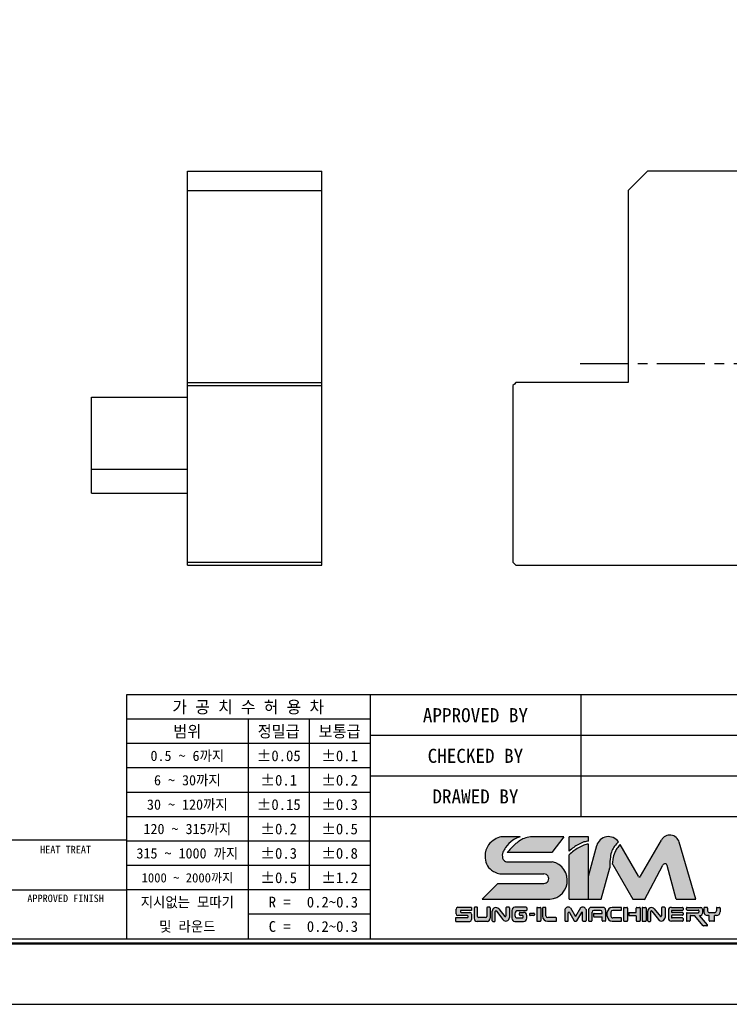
# Model space of a CAD drawing. Header units: millimetres. Extents: x 1162 to 1452, y 862 to 1067.
# Tile 2 of 3: x 1307 to 1381, y 862 to 965. Entities that reach past the tile are written whole.
import ezdxf
from ezdxf.enums import TextEntityAlignment as Align

# ---------------------------------------------------------------- set-up
doc = ezdxf.new("R2010")
doc.units = ezdxf.units.MM
doc.linetypes.add('CENTER', pattern=[2, 1.25, -0.25, 0.25, -0.25])
for name, color, linetype in [('S1', 1, 'CENTER'), ('Z5', 7, 'Continuous'), ('Z7', 7, 'Continuous')]:
    doc.layers.add(name, color=color, linetype=linetype)

# ---------------------------------------------------------------- blocks, each defined once
blk = doc.blocks.new('란표제')
h = blk.add_hatch(color=150)
h.dxf.hatch_style = 1
edge = h.paths.add_edge_path()
edge.add_spline(control_points=[(207.254885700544, 16.33602195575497), (207.4122922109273, 16.47608683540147), (207.7174809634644, 16.74765264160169), (208.2523540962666, 17.06731062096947), (208.7774405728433, 17.32249890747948), (209.1543874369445, 17.38665720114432), (209.319017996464, 17.41467816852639)], knot_values=[0, 0, 0, 0, 0.6304310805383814, 1.222315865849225, 1.865724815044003, 2.364625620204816, 2.364625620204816, 2.364625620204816, 2.364625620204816], degree=3, periodic=0)
edge.add_line((209.319017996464, 17.41467816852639), (209.319017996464, 17.8749359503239))
edge.add_line((209.319017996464, 17.8749359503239), (207.254885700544, 17.8749359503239))
edge.add_line((207.254885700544, 17.8749359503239), (207.254885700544, 16.33602195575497))
edge = h.paths.add_edge_path()
edge.add_spline(control_points=[(209.319017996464, 17.09505608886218), (209.1507810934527, 17.05636180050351), (208.7718837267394, 16.96921585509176), (208.2430076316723, 16.7021166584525), (207.7228945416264, 16.35351243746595), (207.413543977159, 16.08416408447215), (207.254885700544, 15.9460219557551)], knot_values=[0, 0, 0, 0, 0.5164407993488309, 1.163110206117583, 1.761888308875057, 2.392319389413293, 2.392319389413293, 2.392319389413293, 2.392319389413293], degree=3, periodic=0)
edge.add_line((207.254885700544, 15.9460219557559), (207.254885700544, 11.2074160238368))
edge.add_line((207.254885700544, 11.2074160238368), (209.319017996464, 11.2074160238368))
edge.add_line((209.319017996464, 11.2074160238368), (209.319017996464, 17.09505608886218))
edge = h.paths.add_edge_path()
edge.add_line((205.4485281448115, 15.20675719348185), (200.5646388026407, 15.20675719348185))
edge.add_spline(control_points=[(200.5646388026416, 15.20675719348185), (200.4849448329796, 15.2311278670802), (200.2902893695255, 15.29065413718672), (200.0764048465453, 15.67955931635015), (200.1444277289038, 16.22277553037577), (200.5626230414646, 16.86702953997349), (201.1445093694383, 17.51252125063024), (201.753622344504, 17.7642963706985), (202.0212897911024, 17.8749359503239)], knot_values=[0, 0, 0, 0, 0.2433595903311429, 0.5944147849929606, 1.213183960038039, 1.789398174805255, 2.88702788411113, 3.747486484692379, 3.747486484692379, 3.747486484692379, 3.747486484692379], degree=3, periodic=0)
edge.add_line((202.021289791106, 17.87493595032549), (199.975920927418, 17.87493595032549))
edge.add_spline(control_points=[(199.975920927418, 17.87493595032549), (199.7520550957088, 17.7906646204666), (199.2509278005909, 17.60202188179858), (198.4944564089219, 16.96557093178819), (198.1991549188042, 15.94031959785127), (198.3773366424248, 14.94330619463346), (198.8409946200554, 14.33840604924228), (199.2605940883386, 14.13379854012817), (199.4124566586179, 14.059746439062)], knot_values=[0, 0, 0, 0, 0.550739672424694, 1.232839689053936, 2.19963066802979, 2.850121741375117, 3.513003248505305, 3.888995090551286, 3.888995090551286, 3.888995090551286, 3.888995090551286], degree=3, periodic=0)
edge.add_arc((200.0158996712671, 15.21120487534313), 1.299999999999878, 242.3423855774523, 270.0000000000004)
edge.add_line((200.0158996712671, 13.91120487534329), (204.5640160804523, 13.91120487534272))
edge.add_arc((204.5640160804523, 13.39961279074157), 0.5115920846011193, 270.18688939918, 90, ccw=False)
edge.add_line((204.565684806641, 12.88802342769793), (199.6526393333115, 12.88802342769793))
edge.add_line((199.6526393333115, 12.88802342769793), (197.9720319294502, 11.2074160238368))
edge.add_line((197.9720319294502, 11.2074160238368), (204.7937810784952, 11.2074160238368))
edge.add_arc((205.0304162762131, 13.2219417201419), 2.028376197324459, 263.3004820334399, 78.10426637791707)
edge = h.paths.add_edge_path(flags=17)
edge.add_spline(control_points=[(203.124493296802, 17.8749359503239), (202.8996633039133, 17.82721986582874), (202.2807588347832, 17.69586862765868), (201.4378743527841, 17.06335641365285), (200.9055243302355, 16.48007066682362), (200.6418784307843, 16.19119889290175)], knot_values=[0, 0, 0, 0, 0.6846043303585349, 1.884555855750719, 3.061918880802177, 3.061918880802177, 3.061918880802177, 3.061918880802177], degree=3, periodic=0)
edge.add_line((200.6418784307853, 16.19119889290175), (205.4077128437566, 16.19119889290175))
edge.add_line((205.4077128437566, 16.19119889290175), (206.7038211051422, 17.8749359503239))
edge.add_line((206.7038211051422, 17.8749359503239), (203.124493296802, 17.8749359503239))
h = blk.add_hatch(color=8)
h.dxf.hatch_style = 1
edge = h.paths.add_edge_path()
edge.add_spline(control_points=[(211.586712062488, 14.73767623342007), (211.5979655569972, 15.05995682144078), (211.6173841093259, 15.61607052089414), (211.7789107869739, 16.3460245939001), (212.0883945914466, 16.90037927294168), (212.3712800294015, 17.17334599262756), (212.5211611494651, 17.31797188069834)], knot_values=[0, 0, 0, 0, 0.7435831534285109, 1.283095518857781, 1.707763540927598, 2.186317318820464, 2.186317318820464, 2.186317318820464, 2.186317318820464], degree=3, periodic=0)
edge.add_arc((211.4478182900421, 16.58453128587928), 1.300000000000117, 34.34572044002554, 164.9999999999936)
edge.add_line((210.1921147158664, 16.92099604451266), (209.319017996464, 13.66255472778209))
edge.add_line((209.319017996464, 13.66255472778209), (209.319017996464, 11.2074160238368))
edge.add_line((209.319017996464, 11.2074160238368), (210.6863499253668, 11.2074160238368))
edge.add_line((210.6863499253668, 11.2074160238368), (211.5798839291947, 14.54213032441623))
edge.add_spline(control_points=[(211.5798839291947, 14.5421303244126), (211.5821599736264, 14.60731229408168), (211.5844360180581, 14.67249426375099), (211.586712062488, 14.73767623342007)], knot_values=[2.186317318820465, 2.186317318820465, 2.186317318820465, 2.186317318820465, 2.336708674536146, 2.336708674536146, 2.336708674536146, 2.336708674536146], degree=3, periodic=0)
edge = h.paths.add_edge_path()
edge.add_arc((217.4733307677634, 14.73094655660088), 0.2599999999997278, 14.999999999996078, 152.0936797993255, ccw=False)
edge.add_line((217.7244714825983, 14.79823950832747), (218.681274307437, 11.22740275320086))
edge.add_line((218.681274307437, 11.22740275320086), (220.7932630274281, 11.22740275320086))
edge.add_line((220.7932630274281, 11.22740275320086), (218.9990320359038, 17.29391512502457))
edge.add_arc((218.0017364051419, 16.99895508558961), 1.040000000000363, 16.47610349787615, 150.0000000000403)
edge.add_line((217.101069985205, 17.51895508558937), (214.8678378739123, 13.65088360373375))
edge.add_arc((214.7552545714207, 13.71588360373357), 0.1299999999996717, 210.0000000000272, 330.0000000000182, ccw=False)
edge.add_line((214.642671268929, 13.65088360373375), (212.6921295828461, 17.02932090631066))
edge.add_spline(control_points=[(212.6921295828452, 17.02932090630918), (212.5742457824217, 16.89979221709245), (212.3414632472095, 16.64401477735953), (212.065290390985, 16.12183659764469), (211.9274507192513, 15.54940397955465), (211.8798952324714, 15.13850761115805), (211.8598466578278, 14.96528077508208)], knot_values=[0, 0, 0, 0, 0.523800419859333, 1.034337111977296, 1.752334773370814, 2.275651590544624, 2.275651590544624, 2.275651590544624, 2.275651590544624], degree=3, periodic=0)
edge.add_arc((211.7973139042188, 14.85130860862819), 0.1300000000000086, 30.0000000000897, 61.24788174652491, ccw=False)
edge.add_line((211.9098972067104, 14.91630860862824), (214.0576988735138, 11.19620699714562))
edge.add_line((214.0576988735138, 11.19620699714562), (215.3070704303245, 11.1962069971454))
edge.add_line((215.3070704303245, 11.1962069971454), (217.243565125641, 14.85263365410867))
h = blk.add_hatch(color=150)
h.dxf.hatch_style = 1
h.paths.add_polyline_path([(196.8398843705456, 9.607704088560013, 0.4142135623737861), (196.644884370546, 9.80270408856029), (195.7199446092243, 9.80270408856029, -0.4142135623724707), (195.6549446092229, 9.867704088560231), (195.654944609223, 9.948566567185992, -0.4142135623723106), (195.7199446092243, 10.0135665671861), (196.8398843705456, 10.0135665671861), (196.8398843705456, 10.3463613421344), (195.3763517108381, 10.34636134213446, 0.4142135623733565), (195.1813517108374, 10.15136134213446), (195.1813517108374, 9.651637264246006, 0.4142135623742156), (195.3763517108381, 9.45663726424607), (196.4043549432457, 9.456637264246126, -0.4142135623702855), (196.4693549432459, 9.391637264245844), (196.4693549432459, 9.314484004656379, -0.4142135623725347), (196.4043549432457, 9.249484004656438), (195.1625882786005, 9.249484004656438), (195.1625882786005, 8.845717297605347), (196.644884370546, 8.845717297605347, 0.4142135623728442), (196.8398843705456, 9.04071729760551)])
h.paths.add_polyline_path([(204.2241152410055, 10.26798301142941, 0.4142135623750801), (204.1591152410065, 10.33298301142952), (203.8636730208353, 10.33298301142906, 0.4142135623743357), (203.7986730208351, 10.26798301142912), (203.7986730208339, 8.929340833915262, 0.4142135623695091), (203.8636730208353, 8.864340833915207), (204.1591152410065, 8.864340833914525, 0.4142135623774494), (204.2241152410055, 8.929340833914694)])
h.paths.add_polyline_path([(207.1653805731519, 9.763626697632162, -0.7673269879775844), (207.2866722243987, 9.796126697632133), (207.8058751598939, 8.896840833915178, 0.2679491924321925), (207.8621668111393, 8.864340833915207), (207.9913022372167, 8.864340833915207, 0.2679491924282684), (208.0475938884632, 8.896840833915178), (208.5667968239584, 9.796126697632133, -0.7673269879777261), (208.6880884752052, 9.763626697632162), (208.6880884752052, 8.929340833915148, 0.4142135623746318), (208.7530884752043, 8.864340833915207), (208.9903602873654, 8.864340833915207, 0.4142135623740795), (209.0553602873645, 8.929340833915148), (209.0553602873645, 10.10884705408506, 0.5572135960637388), (208.4489020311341, 10.2713470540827), (207.9267345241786, 9.366926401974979), (207.4045670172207, 10.27134705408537, 0.5198906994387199), (206.7981087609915, 10.10884705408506), (206.7981087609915, 8.929340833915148, 0.4142135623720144), (206.8631087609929, 8.864340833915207), (207.1003805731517, 8.864340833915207, 0.414213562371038), (207.1653805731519, 8.929340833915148)])
h = blk.add_hatch(color=251)
h.dxf.hatch_style = 1
h.paths.add_polyline_path([(203.5669230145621, 9.653807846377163, 0.4142135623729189), (203.5019230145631, 9.718807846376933), (203.0985386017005, 9.718807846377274, 0.4142135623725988), (203.0335386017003, 9.653807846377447), (203.0335386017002, 9.535083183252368, 0.4142135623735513), (203.0985386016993, 9.470083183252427), (203.5019230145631, 9.470083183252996, 0.4142135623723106), (203.5669230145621, 9.535083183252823)])
h.paths.add_polyline_path([(198.8155383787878, 9.170717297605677), (198.8155383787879, 10.28136134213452, 0.4142135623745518), (198.7505383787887, 10.34636134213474), (198.5312483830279, 10.34636134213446, 0.4142135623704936), (198.4662483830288, 10.28136134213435), (198.4662483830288, 9.374979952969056, -0.4142135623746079), (198.3362483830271, 9.244979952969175), (197.6035467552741, 9.244979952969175, -0.4142135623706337), (197.4735467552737, 9.374979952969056), (197.4735467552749, 10.28136134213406, 0.4142135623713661), (197.4085467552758, 10.34636134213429), (197.173220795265, 10.3463613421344, 0.4142135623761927), (197.1082207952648, 10.28136134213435), (197.1082207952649, 9.170717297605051, 0.4142135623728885), (197.4332207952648, 8.845717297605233), (198.490538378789, 8.845717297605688, 0.4142135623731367)])
h.paths.add_polyline_path([(200.8836941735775, 9.265258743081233), (200.8836941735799, 10.28136134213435, 0.4142135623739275), (200.8186941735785, 10.3463613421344), (200.5662103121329, 10.34636134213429, 0.4142135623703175), (200.5012103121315, 10.28136134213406), (200.5012103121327, 9.419089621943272, -0.7053166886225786), (200.385850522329, 9.377993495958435), (199.7365529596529, 10.17365216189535, 0.7053166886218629), (199.0443942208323, 9.927075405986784), (199.0443942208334, 8.91071729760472, 0.4142135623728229), (199.1093942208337, 8.845717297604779), (199.3056264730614, 8.84571729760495, 0.4142135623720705), (199.3706264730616, 8.910717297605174), (199.3706264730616, 9.904828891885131, -0.7182104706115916), (199.4873633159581, 9.944177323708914), (200.1832731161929, 9.02916815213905, 0.7182104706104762)])
h.paths.add_polyline_path([(202.7217367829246, 9.170717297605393), (202.7217367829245, 9.475145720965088, 0.414213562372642), (202.3967367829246, 9.80014572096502), (202.0179389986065, 9.800145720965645, 0.414213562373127), (201.9529389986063, 9.735145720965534), (201.9529389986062, 9.538394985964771, 0.4142135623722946), (202.0179389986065, 9.47339498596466), (202.273324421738, 9.473394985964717, -0.4142135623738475), (202.3383244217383, 9.40839498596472), (202.3383244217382, 9.281672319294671, -0.414213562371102), (202.273324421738, 9.21667231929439), (201.7241999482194, 9.21667231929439, -0.4142135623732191), (201.4641999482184, 9.476672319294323), (201.4641999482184, 9.652153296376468, -0.4142135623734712), (201.7891999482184, 9.977153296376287), (202.6567367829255, 9.97715329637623, 0.4142135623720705), (202.7217367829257, 10.04215329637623), (202.7217367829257, 10.2813613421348, 0.4142135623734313), (202.6567367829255, 10.3463613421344), (201.4565649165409, 10.3463613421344, 0.4142135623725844), (201.1315649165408, 10.02136134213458), (201.1315649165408, 9.170717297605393, 0.4142135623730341), (201.4565649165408, 8.845717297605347), (202.3967367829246, 8.845717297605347, 0.4142135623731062)])
h.paths.add_polyline_path([(205.9125890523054, 9.174990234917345, 0.4142135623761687), (205.8475890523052, 9.23999023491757), (204.9759224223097, 9.23999023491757, -0.4142135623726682), (204.7809224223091, 9.434990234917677), (204.7809224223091, 10.26798301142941, 0.4142135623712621), (204.7159224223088, 10.33298301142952), (204.4844112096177, 10.33298301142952, 0.4142135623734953), (204.4194112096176, 10.26798301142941), (204.4194112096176, 9.38434083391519, 0.4142135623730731), (204.9394112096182, 8.864340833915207), (205.8475890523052, 8.864340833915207, 0.4142135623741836), (205.9125890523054, 8.929340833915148)])
h.paths.add_polyline_path([(209.694731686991, 9.823725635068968, -0.4142135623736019), (209.8897316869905, 10.01872563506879), (210.5938065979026, 10.0187256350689, -0.4142135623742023), (210.7888065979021, 9.823725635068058), (210.7888065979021, 9.69676070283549), (209.9214226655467, 9.696760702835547, 0.4142135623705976), (209.8564226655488, 9.631760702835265), (209.8564226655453, 9.40577132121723, 0.41421356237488), (209.9214226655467, 9.340771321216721), (210.7888065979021, 9.34077132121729), (210.7888065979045, 8.929340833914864, 0.4142135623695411), (210.8538065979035, 8.864340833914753), (211.0838216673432, 8.86434083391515, 0.4142135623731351), (211.1488216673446, 8.929340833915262), (211.1488216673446, 10.07298301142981, 0.4142135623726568), (210.8888216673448, 10.33298301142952), (209.5973415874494, 10.33298301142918, 0.4142135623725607), (209.337341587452, 10.07298301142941), (209.337341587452, 8.929340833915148, 0.4142135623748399), (209.4023415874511, 8.864340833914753), (209.6297316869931, 8.864340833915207, 0.4142135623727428), (209.694731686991, 8.929340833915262)])
h.paths.add_polyline_path([(212.8488973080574, 9.150598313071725, 0.4142135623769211), (212.7838973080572, 9.21559831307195), (211.9150975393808, 9.215598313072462, -0.4142135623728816), (211.7200975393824, 9.410598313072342), (211.7200975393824, 9.825681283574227, -0.4142135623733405), (211.9150975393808, 10.02068128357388), (212.7838973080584, 10.02068128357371, 0.4142135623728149), (212.8488973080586, 10.08568128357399), (212.8488973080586, 10.26798301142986, 0.4142135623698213), (212.7838973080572, 10.33298301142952), (211.8480273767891, 10.33298301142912, 0.414213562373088), (211.3280273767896, 9.812983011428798), (211.3280273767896, 9.384340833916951, 0.4142135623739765), (211.8480273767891, 8.864340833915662), (212.7838973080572, 8.864340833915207, 0.4142135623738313), (212.8488973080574, 8.929340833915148)])
h.paths.add_polyline_path([(213.492579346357, 10.26798301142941, 0.41421356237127), (213.4275793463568, 10.33298301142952), (213.1321371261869, 10.33298301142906, 0.414213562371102), (213.0671371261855, 10.26798301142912), (213.0671371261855, 8.929340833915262, 0.4142135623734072), (213.1321371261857, 8.864340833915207), (213.4275793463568, 8.864340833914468, 0.4142135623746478), (213.492579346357, 8.929340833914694)])
h.paths.add_polyline_path([(214.8456035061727, 10.26798301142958, 0.4142135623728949), (214.7806035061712, 10.33298301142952), (214.4851612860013, 10.33298301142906, 0.4142135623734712), (214.4201612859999, 10.26798301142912), (214.4201612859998, 9.839948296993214, -0.4142135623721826), (214.3551612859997, 9.774948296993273), (213.676330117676, 9.774948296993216, 0.4142135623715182), (213.6113301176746, 9.709948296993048), (213.6113301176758, 9.520356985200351, 0.4142135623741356), (213.676330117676, 9.455356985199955), (214.3551612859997, 9.45535698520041, -0.4142135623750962), (214.4201612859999, 9.390356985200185), (214.4201612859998, 8.929340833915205, 0.4142135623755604), (214.4851612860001, 8.864340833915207), (214.7806035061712, 8.864340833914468, 0.414213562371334), (214.8456035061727, 8.929340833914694)])
h.paths.add_polyline_path([(215.4624624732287, 10.26798301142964, 0.4142135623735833), (215.3974624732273, 10.33298301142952), (215.1020202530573, 10.33298301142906, 0.414213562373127), (215.0370202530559, 10.26798301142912), (215.0370202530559, 8.929340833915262, 0.4142135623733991), (215.1020202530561, 8.864340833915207), (215.3974624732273, 8.864340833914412, 0.4142135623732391), (215.4624624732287, 8.929340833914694)])
h.paths.add_polyline_path([(216.339469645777, 10.17365216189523, 0.7053166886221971), (215.6473109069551, 9.927075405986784), (215.6473109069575, 8.91071729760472, 0.4142135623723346), (215.7123109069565, 8.845717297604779), (215.9085431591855, 8.84571729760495, 0.4142135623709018), (215.9735431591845, 8.910717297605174), (215.9735431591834, 9.904828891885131, -0.7182104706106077), (216.0902800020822, 9.944177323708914), (216.7861898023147, 9.02916815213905, 0.7182104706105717), (217.4866108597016, 9.265258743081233), (217.4866108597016, 10.28136134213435, 0.4142135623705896), (217.4216108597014, 10.3463613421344), (217.1691269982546, 10.34636134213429, 0.4142135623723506), (217.1041269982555, 10.28136134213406), (217.1041269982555, 9.419089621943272, -0.7053166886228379), (216.9887672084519, 9.377993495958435)])
h.paths.add_polyline_path([(219.420415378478, 10.26798301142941, 0.4142135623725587), (219.3554153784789, 10.33298301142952), (218.1709172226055, 10.33298301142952, 0.4142135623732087), (217.8459172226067, 10.00798301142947), (217.8459172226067, 9.189340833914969, 0.4142135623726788), (218.1709172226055, 8.864340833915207), (219.3554153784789, 8.864340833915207, 0.4142135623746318), (219.420415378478, 8.929340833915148), (219.420415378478, 9.143462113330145, 0.4142135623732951), (219.3554153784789, 9.208462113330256), (218.2404718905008, 9.208462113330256, -0.4142135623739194), (218.1754718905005, 9.273462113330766), (218.1754718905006, 9.438182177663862, -0.4142135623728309), (218.240471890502, 9.503182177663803), (219.3554153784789, 9.50318217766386, 0.414213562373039), (219.420415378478, 9.568182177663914), (219.420415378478, 9.728365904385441, 0.4142135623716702), (219.3554153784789, 9.793365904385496), (218.240471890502, 9.793365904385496, -0.4142135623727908), (218.1754718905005, 9.858365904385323), (218.1754718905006, 9.955071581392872, -0.4142135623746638), (218.2404718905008, 10.02007158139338), (219.3554153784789, 10.02007158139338, 0.4142135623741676), (219.420415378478, 10.08507158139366)])
h.paths.add_polyline_path([(221.4898233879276, 10.13798301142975, 0.4142135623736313), (221.2948233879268, 10.3329830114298), (219.8352710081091, 10.33298301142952, 0.4142135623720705), (219.7702710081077, 10.26798301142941), (219.7702710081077, 10.10677544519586, 0.414213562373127), (219.8352710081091, 10.04177544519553), (221.0336939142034, 10.0417754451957, -0.4142135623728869), (221.0986939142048, 9.976775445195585), (221.0986939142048, 9.837352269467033, -0.4142135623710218), (221.0336939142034, 9.772352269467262), (219.8352710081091, 9.772352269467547, 0.4142135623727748), (219.7702710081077, 9.707352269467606), (219.7702710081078, 8.929340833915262, 0.4142135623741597), (219.8352710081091, 8.864340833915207), (220.0926108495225, 8.864340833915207, 0.4142135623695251), (220.1576108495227, 8.929340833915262), (220.1576108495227, 9.414242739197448, -0.4142135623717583), (220.2226108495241, 9.479242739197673), (220.6306965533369, 9.479242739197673), (221.5531320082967, 8.379926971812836, 0.2216946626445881), (221.6029248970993, 8.356708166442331), (221.9552971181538, 8.35670816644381, 0.637070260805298), (222.0050900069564, 8.46348936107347), (221.1527717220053, 9.479242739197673), (221.2948233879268, 9.479242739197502, 0.414213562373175), (221.4898233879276, 9.674242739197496)])
h.paths.add_polyline_path([(223.366210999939, 9.869242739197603), (223.366210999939, 10.26798301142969, 0.4142135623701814), (223.3012109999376, 10.33298301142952), (223.0343925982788, 10.33298301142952, 0.4142135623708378), (222.9693925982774, 10.26798301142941), (222.9693925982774, 9.96735226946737, -0.4142135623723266), (222.7743925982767, 9.772352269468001), (222.2290342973, 9.772352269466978, -0.4142135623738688), (222.034034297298, 9.967352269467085), (222.034034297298, 10.26798301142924, 0.4142135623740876), (221.969034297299, 10.33298301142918), (221.7022158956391, 10.33298301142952, 0.4142135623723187), (221.63721589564, 10.26798301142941), (221.63721589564, 9.869242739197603, 0.4142135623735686), (222.0272158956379, 9.479242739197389), (222.9762109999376, 9.479242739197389, 0.4142135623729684)])
h.paths.add_polyline_path([(222.7748939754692, 9.479242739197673), (222.2133923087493, 9.479242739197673), (222.2133923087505, 8.929340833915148, 0.4142135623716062), (222.2783923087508, 8.864340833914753), (222.7098939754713, 8.864340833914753, 0.4142135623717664), (222.7748939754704, 8.929340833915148)])
for p, q in [((202.0212897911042, 17.87493595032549), (199.975920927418, 17.87493595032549)), ((206.7038211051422, 17.8749359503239), (203.124493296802, 17.8749359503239)), ((206.7038211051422, 17.8749359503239), (205.4077128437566, 16.19119889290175)), ((209.319017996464, 17.8749359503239), (207.254885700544, 17.8749359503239)), ((207.254885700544, 16.33602195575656), (207.254885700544, 17.8749359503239)), ((209.319017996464, 17.41467816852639), (209.319017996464, 17.8749359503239)), ((209.319017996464, 11.2074160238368), (209.319017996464, 17.09505608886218)), ((209.319017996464, 13.66255472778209), (210.1921147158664, 16.92099604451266)), ((214.6426712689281, 13.65088360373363), (212.692129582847, 17.02932090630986)), ((214.8678378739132, 13.65088360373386), (217.101069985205, 17.51895508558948)), ((220.7932630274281, 11.22740275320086), (218.9990320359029, 17.29391512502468)), ((205.4077128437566, 16.19119889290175), (200.6418784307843, 16.19119889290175)), ((207.254885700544, 11.2074160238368), (207.254885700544, 15.94602195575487)), ((200.5646388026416, 15.20675719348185), (205.4485281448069, 15.20675719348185)), ((211.9098972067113, 14.91630860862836), (214.0576988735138, 11.19620699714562)), ((215.2814177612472, 11.14777045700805), (217.2435651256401, 14.8526336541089)), ((218.681274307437, 11.22740275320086), (217.7244714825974, 14.79823950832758)), ((200.0158996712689, 13.91120487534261), (204.5640160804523, 13.91120487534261)), ((210.6863499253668, 11.2074160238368), (211.5798839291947, 14.54213032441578)), ((199.6526393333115, 12.88802342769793), (197.9720319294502, 11.20741602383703)), ((199.6526393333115, 12.88802342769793), (204.5623473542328, 12.88802342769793)), ((197.9720319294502, 11.2074160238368), (204.7937810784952, 11.2074160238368)), ((207.254885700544, 11.2074160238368), (209.319017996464, 11.2074160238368)), ((209.319017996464, 11.2074160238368), (210.6863499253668, 11.2074160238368)), ((214.0576988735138, 11.19620699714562), (215.2814177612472, 11.1962069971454)), ((218.681274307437, 11.22740275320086), (220.7932630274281, 11.22740275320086)), ((195.1813517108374, 9.651637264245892), (195.1813517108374, 10.15136134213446)), ((195.3763517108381, 10.3463613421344), (196.8398843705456, 10.3463613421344)), ((196.4043549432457, 9.45663726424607), (195.3763517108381, 9.45663726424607)), ((195.6549446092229, 9.948566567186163), (195.6549446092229, 9.867704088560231)), ((196.8398843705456, 10.0135665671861), (195.7199446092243, 10.0135665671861)), ((195.7199446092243, 9.80270408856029), (196.644884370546, 9.80270408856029)), ((196.8398843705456, 10.32175464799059), (196.8398843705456, 10.0135665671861)), ((196.8398843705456, 9.607704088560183), (196.8398843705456, 9.04071729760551)), ((197.1082207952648, 10.28136134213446), (197.1082207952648, 9.170717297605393)), ((197.4085467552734, 10.3463613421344), (197.173220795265, 10.3463613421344)), ((197.4735467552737, 9.37497995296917), (197.4735467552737, 10.28136134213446)), ((198.4662483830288, 10.28136134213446), (198.4662483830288, 9.37497995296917)), ((198.7505383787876, 10.3463613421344), (198.5312483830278, 10.3463613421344)), ((198.8155383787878, 10.28136134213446), (198.8155383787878, 9.170717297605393)), ((199.0443942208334, 8.910717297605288), (199.0443942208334, 9.92707540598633)), ((199.3706264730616, 8.910717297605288), (199.3706264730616, 9.904828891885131)), ((199.4873633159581, 9.944177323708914), (200.1832731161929, 9.029168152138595)), ((199.7365529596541, 10.17365216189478), (200.3858505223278, 9.377993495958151)), ((200.5012103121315, 10.28136134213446), (200.5012103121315, 9.419089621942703)), ((200.8186941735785, 10.3463613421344), (200.5662103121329, 10.3463613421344)), ((200.8836941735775, 10.28136134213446), (200.8836941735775, 9.265258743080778)), ((201.1315649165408, 10.02136134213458), (201.1315649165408, 9.170717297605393)), ((202.6567367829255, 10.3463613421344), (201.4565649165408, 10.3463613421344)), ((201.4641999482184, 9.652153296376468), (201.4641999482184, 9.476672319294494)), ((202.6567367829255, 9.977153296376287), (201.7891999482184, 9.977153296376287)), ((201.9529389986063, 9.538394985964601), (201.9529389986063, 9.735145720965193)), ((202.0179389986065, 9.800145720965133), (202.3967367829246, 9.800145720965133)), ((202.273324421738, 9.47339498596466), (202.0179389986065, 9.47339498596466)), ((202.7217367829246, 10.28136134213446), (202.7217367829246, 10.04215329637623)), ((202.7217367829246, 10.28136134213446), (202.7217367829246, 10.04215329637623)), ((202.7217367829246, 9.170717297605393), (202.7217367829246, 9.475145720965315)), ((203.0335386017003, 9.653807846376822), (203.0335386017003, 9.535083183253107)), ((203.0985386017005, 9.718807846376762), (203.5019230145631, 9.718807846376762)), ((203.5019230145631, 9.470083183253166), (203.0985386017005, 9.470083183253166)), ((203.5669230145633, 9.653807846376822), (203.5669230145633, 9.535083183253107)), ((203.7986730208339, 10.26798301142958), (203.7986730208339, 8.929340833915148)), ((203.8636730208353, 10.33298301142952), (204.1591152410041, 10.33298301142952)), ((204.2241152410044, 10.26798301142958), (204.2241152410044, 8.929340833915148)), ((204.4194112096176, 10.26798301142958), (204.4194112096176, 9.38434083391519)), ((204.7159224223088, 10.33298301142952), (204.4844112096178, 10.33298301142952)), ((204.7809224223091, 9.434990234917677), (204.7809224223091, 10.26798301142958)), ((206.7981087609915, 10.10884705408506), (206.7981087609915, 8.929340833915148)), ((207.1653805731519, 8.929340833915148), (207.1653805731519, 9.763626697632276)), ((207.2866722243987, 9.796126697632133), (207.8058751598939, 8.896840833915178)), ((207.4045670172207, 10.27134705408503), (207.9267345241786, 9.366926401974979)), ((208.4489020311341, 10.27134705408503), (207.9267345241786, 9.366926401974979)), ((208.5667968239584, 9.796126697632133), (208.0475938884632, 8.896840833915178)), ((208.6880884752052, 8.929340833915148), (208.6880884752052, 9.763626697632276)), ((209.0553602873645, 10.10884705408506), (209.0553602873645, 8.929340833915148)), ((209.3373415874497, 10.07298301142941), (209.3373415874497, 8.929340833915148)), ((210.8888216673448, 10.33298301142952), (209.5973415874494, 10.33298301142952)), ((209.694731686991, 8.929340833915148), (209.694731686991, 9.823725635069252)), ((209.8564226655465, 9.63176070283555), (209.8564226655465, 9.40577132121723)), ((210.5938065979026, 10.01872563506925), (209.8897316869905, 10.01872563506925)), ((209.9214226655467, 9.69676070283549), (210.7888065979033, 9.69676070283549)), ((210.7888065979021, 9.69676070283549), (210.7888065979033, 9.823725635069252)), ((211.1488216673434, 10.07298301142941), (211.1488216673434, 8.929340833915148)), ((211.3280273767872, 9.38434083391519), (211.3280273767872, 9.812983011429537)), ((211.7200975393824, 9.82568128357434), (211.7200975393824, 9.410598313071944)), ((212.7838973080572, 10.33298301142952), (211.8480273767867, 10.33298301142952)), ((212.7838973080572, 10.02068128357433), (211.9150975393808, 10.02068128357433)), ((212.8488973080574, 10.08568128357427), (212.8488973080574, 10.26798301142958)), ((213.0671371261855, 10.26798301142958), (213.0671371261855, 8.929340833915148)), ((213.1321371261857, 10.33298301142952), (213.4275793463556, 10.33298301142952)), ((213.492579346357, 10.26798301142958), (213.492579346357, 8.929340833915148)), ((213.6113301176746, 9.709948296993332), (213.6113301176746, 9.520356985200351)), ((213.676330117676, 9.774948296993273), (214.3551612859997, 9.774948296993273)), ((213.676330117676, 9.45535698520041), (214.3551612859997, 9.45535698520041)), ((214.4201612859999, 9.839948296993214), (214.4201612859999, 10.26798301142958)), ((214.4851612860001, 10.33298301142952), (214.7806035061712, 10.33298301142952)), ((214.8456035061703, 10.26798301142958), (214.8456035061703, 8.929340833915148)), ((215.0370202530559, 10.26798301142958), (215.0370202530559, 8.929340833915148)), ((215.1020202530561, 10.33298301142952), (215.3974624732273, 10.33298301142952)), ((215.4624624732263, 10.26798301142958), (215.4624624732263, 8.929340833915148)), ((215.6473109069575, 8.910717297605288), (215.6473109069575, 9.92707540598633)), ((215.9735431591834, 8.910717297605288), (215.9735431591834, 9.904828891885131)), ((216.0902800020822, 9.944177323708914), (216.7861898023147, 9.029168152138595)), ((216.339469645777, 10.17365216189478), (216.9887672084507, 9.377993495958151)), ((217.1041269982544, 10.28136134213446), (217.1041269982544, 9.419089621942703)), ((217.4216108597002, 10.3463613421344), (217.1691269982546, 10.3463613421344)), ((217.4866108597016, 10.28136134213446), (217.4866108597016, 9.265258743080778)), ((217.8459172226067, 10.00798301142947), (217.8459172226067, 9.189340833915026)), ((218.1709172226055, 10.33298301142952), (219.3554153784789, 10.33298301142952)), ((218.1754718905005, 9.955071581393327), (218.1754718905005, 9.858365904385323)), ((219.3554153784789, 10.02007158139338), (218.2404718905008, 10.02007158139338)), ((219.3554153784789, 9.793365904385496), (218.240471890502, 9.793365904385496)), ((219.3554153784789, 9.503182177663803), (218.240471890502, 9.503182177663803)), ((219.420415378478, 10.26798301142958), (219.420415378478, 10.08507158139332)), ((219.420415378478, 9.728365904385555), (219.420415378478, 9.568182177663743)), ((219.7702710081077, 10.10677544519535), (219.7702710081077, 10.26798301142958)), ((219.7702710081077, 9.707352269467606), (219.7702710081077, 8.929340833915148)), ((219.835271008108, 10.33298301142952), (221.2948233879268, 10.33298301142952)), ((219.835271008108, 10.04177544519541), (221.0336939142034, 10.04177544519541)), ((219.835271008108, 9.772352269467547), (221.0336939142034, 9.772352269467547)), ((220.2226108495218, 9.479242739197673), (220.6306965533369, 9.479242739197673)), ((221.5531320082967, 8.379926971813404), (220.6306965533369, 9.479242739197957)), ((221.0986939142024, 9.976775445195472), (221.0986939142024, 9.837352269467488)), ((221.1527717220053, 9.479242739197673), (221.2948233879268, 9.479242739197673)), ((222.0050900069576, 8.463489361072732), (221.1527717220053, 9.479242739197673)), ((221.4898233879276, 10.13798301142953), (221.4898233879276, 9.67424273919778)), ((221.63721589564, 10.26798301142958), (221.63721589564, 9.869242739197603)), ((221.969034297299, 10.33298301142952), (221.7022158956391, 10.33298301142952)), ((222.2133923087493, 9.479242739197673), (222.0272158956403, 9.479242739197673)), ((222.034034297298, 10.26798301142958), (222.034034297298, 9.967352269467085)), ((222.2133923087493, 8.929340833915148), (222.2133923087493, 9.479242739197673)), ((222.7743925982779, 9.772352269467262), (222.2290342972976, 9.772352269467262)), ((222.9762109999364, 9.479242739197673), (222.7748939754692, 9.479242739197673)), ((222.7748939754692, 8.929340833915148), (222.7748939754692, 9.479242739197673)), ((222.9693925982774, 10.26798301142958), (222.9693925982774, 9.967352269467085)), ((223.0343925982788, 10.33298301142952), (223.3012109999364, 10.33298301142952)), ((223.3662109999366, 10.26798301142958), (223.3662109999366, 9.869242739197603)), ((195.1625882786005, 8.845717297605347), (195.1625882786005, 9.249484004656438)), ((195.1625882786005, 9.249484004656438), (196.4043549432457, 9.249484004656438)), ((195.1625882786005, 8.845717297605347), (196.644884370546, 8.845717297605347)), ((196.4693549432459, 9.314484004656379), (196.4693549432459, 9.391637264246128)), ((198.490538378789, 8.845717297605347), (197.4332207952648, 8.845717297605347)), ((198.3362483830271, 9.244979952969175), (197.6035467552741, 9.244979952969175)), ((199.1093942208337, 8.845717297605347), (199.3056264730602, 8.845717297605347)), ((201.4565649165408, 8.845717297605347), (202.3967367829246, 8.845717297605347)), ((201.7241999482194, 9.21667231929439), (202.273324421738, 9.21667231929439)), ((202.3383244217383, 9.28167231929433), (202.3383244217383, 9.40839498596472)), ((203.8636730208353, 8.864340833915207), (204.1591152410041, 8.864340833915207)), ((204.9394112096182, 8.864340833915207), (205.8475890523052, 8.864340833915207)), ((205.8475890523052, 9.23999023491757), (204.9759224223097, 9.23999023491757)), ((205.9125890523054, 8.929340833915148), (205.9125890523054, 9.17499023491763)), ((206.8631087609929, 8.864340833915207), (207.1003805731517, 8.864340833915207)), ((207.8621668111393, 8.864340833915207), (207.9913022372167, 8.864340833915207)), ((208.7530884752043, 8.864340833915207), (208.9903602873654, 8.864340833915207)), ((209.4023415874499, 8.864340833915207), (209.6297316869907, 8.864340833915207)), ((209.9214226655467, 9.34077132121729), (210.7888065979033, 9.34077132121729)), ((210.7888065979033, 8.929340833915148), (210.7888065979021, 9.34077132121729)), ((211.0838216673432, 8.864340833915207), (210.8538065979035, 8.864340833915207)), ((211.8480273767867, 8.864340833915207), (212.783897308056, 8.864340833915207)), ((212.783897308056, 9.21559831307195), (211.9150975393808, 9.21559831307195)), ((212.8488973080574, 8.929340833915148), (212.8488973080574, 9.15059831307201)), ((213.1321371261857, 8.864340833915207), (213.4275793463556, 8.864340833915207)), ((214.4201612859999, 9.39035698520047), (214.4201612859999, 8.929340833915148)), ((214.4851612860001, 8.864340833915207), (214.7806035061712, 8.864340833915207)), ((215.1020202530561, 8.864340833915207), (215.3974624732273, 8.864340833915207)), ((215.7123109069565, 8.845717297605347), (215.9085431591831, 8.845717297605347)), ((219.3554153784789, 8.864340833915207), (218.1709172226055, 8.864340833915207)), ((218.1754718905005, 9.438182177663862), (218.1754718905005, 9.273462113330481)), ((219.3554153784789, 9.208462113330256), (218.2404718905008, 9.208462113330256)), ((219.420415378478, 9.143462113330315), (219.420415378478, 8.929340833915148)), ((220.0926108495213, 8.864340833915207), (219.835271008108, 8.864340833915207)), ((220.1576108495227, 9.414242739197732), (220.1576108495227, 8.929340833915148)), ((222.709893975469, 8.864340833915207), (222.2783923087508, 8.864340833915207)), ((221.9552971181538, 8.356708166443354), (221.6029248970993, 8.356708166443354))]:
    blk.add_line(p, q)
for centre, radius, start, end in [((211.4478182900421, 16.58453128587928), 1.3, 34.3457204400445, 165.0000000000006), ((218.0017364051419, 16.99895508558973), 1.04, 16.47610349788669, 149.9999999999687), ((205.0304162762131, 13.2219417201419), 2.028376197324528, 263.3004820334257, 78.10426637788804), ((211.7973139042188, 14.8513086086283), 0.13, 30.00000000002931, 61.24788175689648), ((217.4733307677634, 14.73094655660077), 0.26, 14.99999999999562, 152.0936797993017), ((200.0158996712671, 15.21120487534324), 1.3, 242.342385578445, 270), ((204.5640160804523, 13.39961279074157), 0.5115920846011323, 269.813110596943, 90), ((214.7552545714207, 13.71588360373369), 0.13, 210.0000000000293, 329.9999999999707), ((195.3763517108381, 10.15136134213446), 0.195, 90, 180), ((195.3763517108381, 9.651637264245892), 0.195, 180, 270), ((195.7199446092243, 9.948566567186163), 0.065, 90, 180), ((195.7199446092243, 9.867704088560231), 0.065, 180, 270), ((196.4043549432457, 9.391637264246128), 0.065, 0, 90), ((196.644884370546, 9.607704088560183), 0.195, 0, 90), ((197.173220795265, 10.28136134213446), 0.065, 90, 180), ((197.4085467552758, 10.28136134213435), 0.065, 0, 90.00000000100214), ((198.5312483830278, 10.28136134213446), 0.065, 90, 180), ((198.7505383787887, 10.2813613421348), 0.065, 0, 90.00000000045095), ((199.4343942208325, 9.927075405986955), 0.39, 39.21617813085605, 180), ((199.4356264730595, 9.904828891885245), 0.065, 37.25478689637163, 180), ((200.5662103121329, 10.28136134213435), 0.065, 90.00000000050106, 180), ((200.8186941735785, 10.28136134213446), 0.065, 0, 90.00000000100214), ((201.4565649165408, 10.02136134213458), 0.325, 90, 180), ((201.7891999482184, 9.652153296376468), 0.325, 90, 180), ((201.7241999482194, 9.476672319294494), 0.26, 180, 270), ((202.0179389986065, 9.735145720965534), 0.065, 90, 180), ((202.0179389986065, 9.538394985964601), 0.065, 180, 270), ((202.273324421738, 9.40839498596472), 0.065, 0, 90), ((202.3967367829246, 9.475145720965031), 0.325, 0, 90), ((202.6567367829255, 10.28136134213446), 0.065, 0, 90.00000000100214), ((202.6567367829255, 10.04215329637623), 0.065, 269.9999999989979, 0), ((203.0985386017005, 9.653807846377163), 0.065, 90, 180), ((203.0985386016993, 9.535083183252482), 0.065, 180, 270.000000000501), ((203.5019230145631, 9.653807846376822), 0.065, 0, 90), ((203.5019230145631, 9.535083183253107), 0.065, 270, 0), ((203.8636730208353, 10.26798301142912), 0.065, 90.00000000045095, 180), ((204.1591152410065, 10.26798301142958), 0.065, 0, 90.00000000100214), ((204.4844112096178, 10.26798301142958), 0.065, 90, 180), ((204.7159224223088, 10.26798301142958), 0.065, 0, 90), ((207.1583587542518, 9.977292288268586), 0.3835188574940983, 50.0609962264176, 159.9390037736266), ((207.2303805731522, 9.763626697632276), 0.065, 30.00000000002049, 180), ((208.7018605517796, 10.0024845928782), 0.3691544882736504, 16.74570727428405, 133.254292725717), ((208.6230884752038, 9.763626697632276), 0.065, 0, 149.9999999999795), ((209.5973415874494, 10.0729830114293), 0.26, 90.00000000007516, 180), ((209.8897316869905, 9.823725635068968), 0.195, 90, 180), ((209.9214226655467, 9.63176070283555), 0.065, 90.00000000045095, 180), ((210.5938065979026, 9.823725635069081), 0.195, 0, 89.99999999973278), ((210.8888216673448, 10.07298301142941), 0.26, 0, 90.00000000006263), ((211.8480273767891, 9.812983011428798), 0.52, 90.00000000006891, 180), ((211.9150975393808, 9.825681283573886), 0.195, 90, 180), ((212.7838973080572, 10.26798301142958), 0.065, 0, 90.00000000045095), ((212.7838973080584, 10.08568128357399), 0.065, 269.9999999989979, 0), ((213.1321371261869, 10.26798301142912), 0.065, 90.00000000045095, 180), ((213.4275793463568, 10.26798301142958), 0.065, 0, 90.00000000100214), ((213.676330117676, 9.709948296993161), 0.065, 90, 180), ((213.676330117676, 9.520356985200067), 0.065, 180, 269.9999999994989), ((214.3551612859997, 9.839948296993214), 0.065, 270, 0), ((214.3551612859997, 9.39035698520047), 0.065, 0, 90), ((214.4851612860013, 10.26798301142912), 0.065, 90.00000000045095, 180), ((214.7806035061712, 10.26798301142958), 0.065, 0, 90.00000000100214), ((215.1020202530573, 10.26798301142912), 0.065, 90.00000000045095, 180), ((215.3974624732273, 10.26798301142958), 0.065, 0, 90.00000000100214), ((216.0373109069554, 9.927075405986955), 0.39, 39.21617813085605, 180), ((216.0385431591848, 9.904828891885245), 0.065, 37.25478689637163, 180), ((217.1691269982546, 10.28136134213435), 0.065, 90.00000000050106, 180), ((217.4216108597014, 10.28136134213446), 0.065, 0, 90.00000000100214), ((218.1709172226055, 10.00798301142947), 0.325, 90, 180), ((218.2404718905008, 9.95507158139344), 0.065, 90, 180), ((218.240471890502, 9.858365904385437), 0.065, 180, 270), ((218.240471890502, 9.438182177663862), 0.065, 90, 180), ((219.3554153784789, 10.26798301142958), 0.065, 0, 90), ((219.3554153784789, 10.08507158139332), 0.065, 270, 0), ((219.3554153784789, 9.728365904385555), 0.065, 0, 90), ((219.3554153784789, 9.568182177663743), 0.065, 270, 0), ((219.8352710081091, 10.26798301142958), 0.065, 90.00000000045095, 180), ((219.8352710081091, 10.10677544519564), 0.065, 180, 269.9999999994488), ((219.8352710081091, 9.707352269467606), 0.065, 90.00000000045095, 180), ((220.2226108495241, 9.414242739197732), 0.065, 90.00000000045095, 180), ((221.0336939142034, 9.976775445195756), 0.065, 0, 90.00000000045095), ((221.0336939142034, 9.837352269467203), 0.065, 269.9999999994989, 0), ((221.2948233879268, 10.1379830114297), 0.195, 0, 90), ((221.2948233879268, 9.674242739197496), 0.195, 270, 0), ((221.7022158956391, 10.26798301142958), 0.065, 90, 180), ((222.0272158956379, 9.869242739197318), 0.39, 180, 270.0000000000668), ((221.969034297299, 10.26798301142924), 0.065, 0, 90.00000000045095), ((222.2290342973, 9.967352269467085), 0.195, 180, 269.9999999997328), ((222.7743925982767, 9.967352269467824), 0.195, 270.0000000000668, 0), ((223.0343925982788, 10.26798301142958), 0.065, 90.00000000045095, 180), ((222.9762109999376, 9.869242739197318), 0.39, 269.999999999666, 0), ((223.3012109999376, 10.26798301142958), 0.065, 0, 90.00000000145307), ((196.4043549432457, 9.314484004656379), 0.065, 270, 0), ((196.644884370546, 9.04071729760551), 0.195, 270, 0), ((197.4332207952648, 9.170717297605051), 0.325, 180, 269.9999999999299), ((197.6035467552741, 9.37497995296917), 0.13, 180, 270), ((198.3362483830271, 9.37497995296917), 0.13, 270, 0), ((198.490538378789, 9.170717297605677), 0.325, 270.0000000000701, 0), ((199.1093942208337, 8.91071729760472), 0.065, 180, 270), ((199.3056264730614, 8.910717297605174), 0.065, 269.9999999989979, 0), ((200.4936941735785, 9.265258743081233), 0.39, 217.2547868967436, 0), ((200.4362103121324, 9.419089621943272), 0.065, 219.2161781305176, 0), ((201.4565649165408, 9.170717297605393), 0.325, 180, 269.9999999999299), ((202.273324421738, 9.28167231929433), 0.065, 270, 0), ((202.3967367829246, 9.170717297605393), 0.325, 270, 0), ((203.8636730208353, 8.929340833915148), 0.065, 180, 270), ((204.1591152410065, 8.929340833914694), 0.065, 269.9999999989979, 0), ((204.9394112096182, 9.38434083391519), 0.52, 180, 270), ((204.9759224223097, 9.434990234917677), 0.195, 180, 270), ((205.8475890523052, 9.17499023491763), 0.065, 0, 90), ((205.8475890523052, 8.929340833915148), 0.065, 270, 0), ((206.8631087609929, 8.929340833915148), 0.065, 180, 270), ((207.1003805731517, 8.929340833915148), 0.065, 270, 0), ((207.8621668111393, 8.929340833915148), 0.065, 210.0000000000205, 270), ((207.9913022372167, 8.929340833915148), 0.065, 270, 329.9999999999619), ((208.7530884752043, 8.929340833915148), 0.065, 180, 270), ((208.9903602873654, 8.929340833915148), 0.065, 270, 0), ((209.4023415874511, 8.929340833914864), 0.065, 180, 269.9999999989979), ((209.6297316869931, 8.929340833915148), 0.065, 269.9999999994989, 0), ((209.9214226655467, 9.405771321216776), 0.065, 180, 270.000000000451), ((210.8538065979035, 8.929340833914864), 0.065, 180, 269.9999999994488), ((211.0838216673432, 8.929340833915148), 0.065, 269.9999999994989, 0), ((211.8480273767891, 9.384340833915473), 0.52, 180, 269.9999999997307), ((211.9150975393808, 9.410598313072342), 0.195, 180, 270.0000000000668), ((212.7838973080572, 9.150598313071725), 0.065, 0, 90.00000000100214), ((212.7838973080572, 8.929340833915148), 0.065, 269.9999999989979, 0), ((213.1321371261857, 8.929340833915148), 0.065, 180, 270), ((213.4275793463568, 8.929340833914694), 0.065, 269.9999999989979, 0), ((214.4851612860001, 8.929340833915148), 0.065, 180, 270), ((214.7806035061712, 8.929340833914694), 0.065, 269.9999999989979, 0), ((215.1020202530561, 8.929340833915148), 0.065, 180, 270), ((215.3974624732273, 8.929340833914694), 0.065, 269.9999999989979, 0), ((215.7123109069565, 8.91071729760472), 0.065, 180, 270), ((215.9085431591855, 8.910717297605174), 0.065, 269.9999999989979, 0), ((217.0966108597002, 9.265258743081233), 0.39, 217.2547868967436, 0), ((217.0391269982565, 9.419089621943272), 0.065, 219.2161781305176, 0), ((218.1709172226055, 9.189340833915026), 0.325, 180, 270), ((218.2404718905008, 9.273462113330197), 0.065, 180, 270), ((219.3554153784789, 9.143462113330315), 0.065, 0, 90), ((219.3554153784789, 8.929340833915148), 0.065, 270, 0), ((219.8352710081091, 8.929340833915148), 0.065, 180, 269.9999999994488), ((220.0926108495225, 8.929340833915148), 0.065, 269.9999999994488, 0), ((221.9552971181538, 8.42170816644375), 0.065, 270.0000000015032, 39.99999999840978), ((222.2783923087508, 8.929340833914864), 0.065, 180, 269.9999999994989), ((222.7098939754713, 8.929340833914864), 0.065, 269.9999999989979, 0), ((221.6029248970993, 8.421708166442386), 0.065, 219.9999999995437, 270)]:
    blk.add_arc(centre, radius, start, end)
for points, knots in [([(199.975920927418, 17.87493595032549), (199.7520550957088, 17.7906646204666), (199.2509278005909, 17.60202188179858), (198.4944564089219, 16.96557093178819), (198.1991549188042, 15.94031959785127), (198.3773366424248, 14.94330619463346), (198.8409946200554, 14.33840604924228), (199.2605940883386, 14.13379854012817), (199.4124566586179, 14.059746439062)], [0, 0, 0, 0, 0.550739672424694, 1.232839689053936, 2.19963066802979, 2.850121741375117, 3.513003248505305, 3.888995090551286, 3.888995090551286, 3.888995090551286, 3.888995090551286]), ([(212.5211611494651, 17.31797188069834), (212.3712800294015, 17.17334599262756), (212.0883945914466, 16.90037927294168), (211.7789107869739, 16.3460245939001), (211.6173841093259, 15.61607052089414), (211.5979655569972, 15.05995682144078), (211.586712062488, 14.73767623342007), (211.5844360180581, 14.67249426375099), (211.5821599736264, 14.60731229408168), (211.5798839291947, 14.5421303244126)], [0, 0, 0, 0, 0.4785537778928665, 0.9032217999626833, 1.442734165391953, 2.186317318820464, 2.186317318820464, 2.186317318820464, 2.336708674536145, 2.336708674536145, 2.336708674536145, 2.336708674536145])]:
    blk.add_open_spline(points, degree=3, knots=knots)
for points in [[(202.0212897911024, 17.8749359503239), (201.2490932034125, 17.49532900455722), (200.4768731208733, 16.71528597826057), (200.190647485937, 16.21518828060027), (200.1515971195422, 15.59765256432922), (200.3406189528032, 15.30183083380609), (200.5646388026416, 15.20675719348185)], [(203.124493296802, 17.8749359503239), (202.4632162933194, 17.69774731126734), (201.4627580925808, 17.03520142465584), (200.6418784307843, 16.19119889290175)], [(209.319017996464, 17.41467816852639), (208.8310535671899, 17.31079010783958), (208.2421489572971, 17.05162522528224), (207.7391370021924, 16.73968521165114), (207.254885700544, 16.33602195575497)], [(209.319017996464, 17.09505608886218), (208.8201744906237, 16.96139137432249), (208.236324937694, 16.6833607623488), (207.7391370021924, 16.34968521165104), (207.254885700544, 15.9460219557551)], [(212.6921295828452, 17.02932090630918), (212.3563704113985, 16.62728526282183), (212.1147307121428, 16.17755426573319), (211.9288992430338, 15.48402178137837), (211.8598466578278, 14.96528077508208)]]:
    blk.add_spline(points, degree=3)
at = {"layer": 'Z7'}
for p, q in [((290.0000000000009, 33), (160.0000000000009, 33)), ((160.0000000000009, 33), (160.0000000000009, 7)), ((186.0000000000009, 33), (186.0000000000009, 7)), ((208.5000000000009, 33), (208.5000000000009, 20)), ((186.0000000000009, 30.39999999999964), (160.0000000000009, 30.39999999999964)), ((173.0000000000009, 30.39999999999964), (173.0000000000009, 7)), ((179.5000000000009, 30.39999999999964), (179.5000000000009, 12.20000000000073)), ((231.0000000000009, 28.66666666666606), (186.0000000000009, 28.66666666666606)), ((186.0000000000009, 27.79999999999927), (160.0000000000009, 27.79999999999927)), ((186.0000000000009, 25.20000000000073), (160.0000000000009, 25.20000000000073)), ((231.0000000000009, 24.33333333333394), (186.0000000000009, 24.33333333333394)), ((186.0000000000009, 22.60000000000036), (160.0000000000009, 22.60000000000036)), ((186.0000000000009, 20), (160.0000000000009, 20)), ((290.0000000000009, 20), (186.0000000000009, 20)), ((160.0000000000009, 17.5), (62, 17.5)), ((186.0000000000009, 17.39999999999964), (160.0000000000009, 17.39999999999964)), ((186.0000000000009, 14.79999999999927), (160.0000000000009, 14.79999999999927)), ((147.0000000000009, 12.20000000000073), (160.0000000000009, 12.20000000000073)), ((186.0000000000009, 12.20000000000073), (160.0000000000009, 12.20000000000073)), ((186.0000000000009, 9.600000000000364), (173.0000000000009, 9.600000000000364))]:
    blk.add_line(p, q, dxfattribs=at)
at = {"layer": 'Z7', "color": 0}
blk.add_line((0, 0), (297.0000000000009, 0), dxfattribs=at)
at = {"layer": 'Z7', "const_width": 0.25}
blk.add_lwpolyline([(290.5000000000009, 6.5), (290.5000000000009, 203.5), (10, 203.5), (10, 6.5)], close=True, dxfattribs=at)
at = {"layer": 'Z7'}
blk.add_lwpolyline([(290.0000000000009, 7), (290.0000000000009, 203), (10.5, 203), (10.5, 7)], close=True, dxfattribs=at)
for p in [(208.5000000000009, 28.66666666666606), (208.5000000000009, 24.33333333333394)]:
    blk.add_point(p, dxfattribs=at)
at = {"layer": 'Z5', "ltscale": 0.5}
for tag, p, height in [('TITLE', (237.1657184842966, 24.40589700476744), 2.5), ('도번', (251.1811757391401, 15.64243272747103), 2.5), ('SCALE', (253.7810780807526, 9.552501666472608), 1.2), ('DATE', (277.0199167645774, 9.511328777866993), 1.2)]:
    blk.add_attdef(tag, p, '', height=height, dxfattribs=at)
at = {"layer": 'Z7'}
for s, height, p in [('가 공 치 수 허 용 차', 1.3, (173.0000000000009, 31.70000000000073)), ('APPROVED BY', 1.5, (197.2500000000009, 30.83333333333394)), ('범위', 1.25, (166.5000000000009, 29.10000000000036)), ('정밀급', 1.25, (176.2500000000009, 29.10000000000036)), ('보통급', 1.25, (182.7500000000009, 29.10000000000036)), ('0.5 ~ 6까지', 1.1, (166.5000000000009, 26.5)), ('%%P0.05', 1.15, (176.2500000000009, 26.5)), ('%%P0.1', 1.15, (182.7500000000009, 26.5)), ('CHECKED BY', 1.5, (197.2500000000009, 26.5)), ('6 ~ 30까지', 1.1, (166.5000000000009, 23.89999999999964)), ('%%P0.1', 1.15, (176.2500000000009, 23.89999999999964)), ('%%P0.2', 1.15, (182.7500000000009, 23.89999999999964)), ('DRAWED BY', 1.5, (197.2500000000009, 22.16666666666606)), ('30 ~ 120까지', 1.1, (166.5000000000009, 21.29999999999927)), ('%%P0.15', 1.15, (176.2500000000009, 21.29999999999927)), ('%%P0.3', 1.15, (182.7500000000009, 21.29999999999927)), ('120 ~ 315까지', 1.1, (166.5000000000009, 18.70000000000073)), ('%%P0.2', 1.15, (176.2500000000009, 18.70000000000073)), ('%%P0.5', 1.15, (182.7500000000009, 18.70000000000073)), ('HEAT TREAT', 0.8, (153.5000000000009, 16.5)), ('315 ~ 1000 까지', 1.1, (166.5000000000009, 16.10000000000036)), ('%%P0.3', 1.15, (176.2500000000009, 16.10000000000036)), ('%%P0.8', 1.15, (182.7500000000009, 16.10000000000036)), ('1000 ~ 2000까지', 0.9900000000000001, (166.5030811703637, 13.49078300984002)), ('%%P0.5', 1.15, (176.2500000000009, 13.5)), ('%%P1.2', 1.15, (182.7500000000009, 13.5)), ('APPROVED FINISH', 0.8, (153.5000000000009, 11.29999999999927)), ('지시없는 모따기', 1.1, (166.5000000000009, 10.89999999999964)), ('R = ', 1.15, (176.7500000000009, 10.89999999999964)), ('및 라운드', 1.1, (166.5000000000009, 8.299999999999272)), ('C = ', 1.15, (176.7500000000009, 8.299999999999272))]:
    blk.add_text(s, height=height, dxfattribs=at).set_placement(p, align=Align.MIDDLE_CENTER)
for tag, p in [('필렛', (179.2500000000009, 10.89999999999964)), ('모따기', (179.2500000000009, 8.299999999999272))]:
    blk.add_attdef(tag, text='', height=1.15, dxfattribs=at).set_placement(p, align=Align.MIDDLE_LEFT)

msp = doc.modelspace()

# ---------------------------------------------------------------- linework, layer by layer
for p, q in [((1324.916245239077, 949.1197204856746), (1338.916245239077, 949.1197204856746)), ((1324.916245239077, 947.1197201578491), (1324.916245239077, 949.1197204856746)), ((1338.916245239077, 947.1197201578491), (1338.916245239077, 949.1197204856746)), ((1372.828974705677, 949.1197204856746), (1370.828974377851, 947.1197201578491)), ((1408.828975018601, 949.1197204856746), (1372.828974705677, 949.1197204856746)), ((1324.916245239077, 947.1197201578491), (1338.916245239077, 947.1197201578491)), ((1324.916245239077, 927.1197187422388), (1324.916245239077, 947.1197201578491)), ((1338.916245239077, 927.1197187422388), (1338.916245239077, 947.1197201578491)), ((1370.828974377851, 947.1197201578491), (1370.828974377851, 927.1197187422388)), ((1324.916245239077, 926.9697199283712), (1324.916245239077, 927.1197187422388)), ((1324.916245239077, 927.1197187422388), (1338.916245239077, 927.1197187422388)), ((1324.916245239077, 926.8197192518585), (1324.916245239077, 926.9697199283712)), ((1324.916245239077, 908.4197193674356), (1324.916245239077, 926.8197192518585)), ((1324.916245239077, 926.8197192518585), (1338.916245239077, 926.8197192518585)), ((1338.916245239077, 926.9697199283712), (1338.916245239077, 927.1197187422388)), ((1338.916245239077, 926.8197192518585), (1338.916245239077, 926.9697199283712)), ((1338.916245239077, 908.4197193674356), (1338.916245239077, 926.8197192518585)), ((1358.978974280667, 926.9697199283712), (1358.828974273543, 926.8197192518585)), ((1358.828974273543, 926.8197192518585), (1358.828974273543, 908.4197193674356)), ((1359.128974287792, 927.1197187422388), (1358.978974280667, 926.9697199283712)), ((1370.828974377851, 927.1197187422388), (1359.128974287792, 927.1197187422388)), ((1314.916245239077, 918.1197193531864), (1314.916245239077, 925.6197193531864)), ((1314.916245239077, 925.6197193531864), (1324.916245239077, 925.6197193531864)), ((1314.916245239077, 918.1197193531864), (1324.916245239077, 918.1197193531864)), ((1314.916245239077, 915.6197193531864), (1314.916245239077, 918.1197193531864)), ((1314.916245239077, 915.6197193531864), (1324.916245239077, 915.6197193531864)), ((1324.916245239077, 908.4197193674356), (1338.916245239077, 908.4197193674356)), ((1324.916245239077, 908.1197193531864), (1324.916245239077, 908.4197193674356)), ((1324.916245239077, 908.1197193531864), (1338.916245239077, 908.1197193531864)), ((1338.916245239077, 908.1197193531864), (1338.916245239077, 908.4197193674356)), ((1358.828974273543, 908.4197193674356), (1359.128974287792, 908.1197193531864)), ((1359.128974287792, 908.1197193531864), (1422.528972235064, 908.1197193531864))]:
    msp.add_line(p, q)
at = {"layer": 'S1', "ltscale": 4}
msp.add_line((1365.828974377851, 929.1197193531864), (1415.828975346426, 929.1197193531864), dxfattribs=at)

# ---------------------------------------------------------------- block references
at = {"ltscale": 5}
ref = msp.add_blockref('란표제', (1162.443901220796, 862.4273885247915), dxfattribs=dict(at, xscale=0.975804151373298, yscale=0.975804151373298, zscale=0.975804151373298))
ref.add_attrib('모따기', '0.2~0.3', dxfattribs={"layer": 'Z7', "height": 1.122174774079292}).set_placement((1337.356795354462, 870.5265629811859), align=Align.MIDDLE_LEFT)
ref.add_attrib('필렛', '0.2~0.3', dxfattribs={"layer": 'Z7', "height": 1.122174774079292}).set_placement((1337.356795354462, 873.063653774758), align=Align.MIDDLE_LEFT)

doc.saveas('drawing.dxf')
